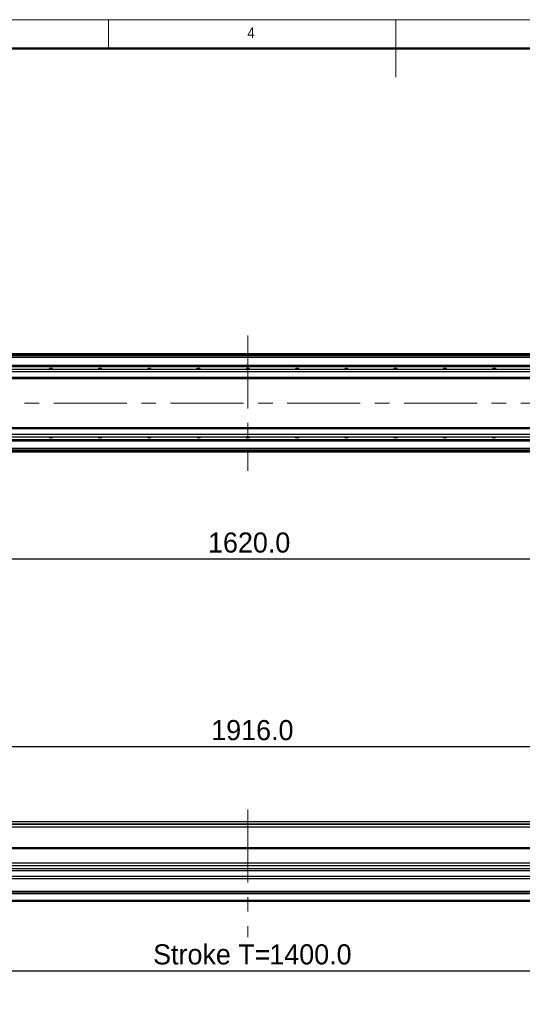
# Model space of a CAD drawing. Header units: millimetres. Extents: x 35 to 2924, y 35 to 2044.
# Tile 5 of 9: x 1012 to 1624, y 844 to 2044. Entities that reach past the tile are written whole.
import ezdxf

# ---------------------------------------------------------------- set-up
doc = ezdxf.new("R2010")
doc.units = ezdxf.units.MM
doc.header["$LTSCALE"] = 7
doc.linetypes.add('CENTERX2', pattern=[20.32, 12.7, -2.54, 2.54, -2.54])
doc.layers.add('DIMNS', color=7, linetype='Continuous')
doc.styles.add('SLDTEXTSTYLE1', font='Gothic.ttf', dxfattribs={"width": 0.913})
doc.styles.add('SLDTEXTSTYLE9', font='txt')
doc.dimstyles.new('SLDDIMSTYLE0', dxfattribs={"dimtxt": 24.5, "dimasz": 14, "dimexe": 0, "dimexo": 0.0625, "dimgap": 6.125, "dimtad": 2, "dimdec": 1, "dimrnd": 1e-09, "dimzin": 4, "dimdsep": 46, "dimtxsty": 'SLDTEXTSTYLE9', "dimsah": 1, "dimcen": 0.09, "dimadec": 0, "dimazin": 1, "dimtfac": 1, "dimtdec": 1, "dimtofl": 0, "dimtmove": 0, "dimatfit": 3, "dimfxl": 0, "dimfrac": 2, "dimtolj": 1, "dimtzin": 12, "dimarcsym": 0})

# ---------------------------------------------------------------- blocks, each defined once
blk = doc.blocks.new('_D')
at = {"layer": 'DIMNS'}
for p, q in [((331.7, 1046.3), (331.7, 1165.6)), ((2247.7, 1046.3), (2247.7, 1165.6)), ((331.7, 1158.6), (2247.7, 1158.6))]:
    blk.add_line(p, q, dxfattribs=at)
for points in [[(331.7, 1158.6), (345.7, 1156.5), (345.7, 1160.7)], [(2247.7, 1158.6), (2233.7, 1160.7), (2233.7, 1156.5)]]:
    blk.add_solid(points, dxfattribs=at)
at = {"layer": 'DIMNS', "insert": (1245.1, 1190.8), "char_height": 24.5, "attachment_point": 1, "style": 'SLDTEXTSTYLE9'}
blk.add_mtext('1916.0', dxfattribs=at)
blk = doc.blocks.new('_D_4')
at = {"layer": 'DIMNS'}
for p, q in [((573.2, 1029), (573.2, 878.4)), ((1973.2, 1025.5), (1973.2, 878.4)), ((573.2, 885.4), (1973.2, 885.4))]:
    blk.add_line(p, q, dxfattribs=at)
for points in [[(573.2, 885.4), (587.2, 883.3), (587.2, 887.5)], [(1973.2, 885.4), (1959.2, 887.5), (1959.2, 883.3)]]:
    blk.add_solid(points, dxfattribs=at)
at = {"layer": 'DIMNS', "char_height": 24.5, "attachment_point": 1, "style": 'SLDTEXTSTYLE9'}
for s, insert in [('Stroke T=', (1174.3, 917.6)), ('1400.0', (1315.9, 917.6))]:
    blk.add_mtext(s, dxfattribs=dict(at, insert=insert))
blk = doc.blocks.new('_D_35')
at = {"layer": 'DIMNS'}
for p, q in [((479.7, 1467.1), (479.7, 1380.2)), ((2099.7, 1467.1), (2099.7, 1380.2)), ((479.7, 1387.2), (2099.7, 1387.2))]:
    blk.add_line(p, q, dxfattribs=at)
for points in [[(479.7, 1387.2), (493.7, 1385.1), (493.7, 1389.3)], [(2099.7, 1387.2), (2085.7, 1389.3), (2085.7, 1385.1)]]:
    blk.add_solid(points, dxfattribs=at)
at = {"layer": 'DIMNS', "insert": (1241.2, 1419.3), "char_height": 24.5, "attachment_point": 1, "style": 'SLDTEXTSTYLE9'}
blk.add_mtext('1620.0', dxfattribs=at)

msp = doc.modelspace()

# ---------------------------------------------------------------- linework, layer by layer
at = {"color": 7, "linetype": 'Continuous', "lineweight": 18}
for p, q in [((2905, 2044), (35, 2044)), ((1120, 2009), (1120, 2044)), ((1470, 2044), (1470, 1974)), ((70, 2009), (2870, 2009))]:
    msp.add_line(p, q, dxfattribs=at)
at = {"color": 7, "linetype": 'Continuous', "lineweight": 50}
msp.add_line((2870, 2009), (70, 2009), dxfattribs=at)
at = {"color": 7, "linetype": 'Continuous', "lineweight": 25}
for p, q in [((2031.69, 1636.98), (547.69, 1636.98)), ((547.69, 1636.78), (2031.69, 1636.78)), ((547.69, 1636.58), (2031.69, 1636.58)), ((547.69, 1636.48), (2031.69, 1636.48)), ((2031.69, 1634.49), (547.69, 1634.49)), ((574.69, 1622.99), (2004.69, 1622.99)), ((574.69, 1622.7), (2004.69, 1622.7)), ((574.69, 1621.8), (2004.69, 1621.8)), ((574.69, 1621.5), (2004.69, 1621.5)), ((2215.19, 1617.98), (364.69, 1617.98)), ((2215.69, 1614.98), (364.69, 1614.98)), ((2215.69, 1607.98), (364.69, 1607.98)), ((364.69, 1606.98), (2215.69, 1606.98)), ((2215.69, 1546.98), (364.69, 1546.98)), ((364.69, 1545.98), (2215.69, 1545.98)), ((364.69, 1538.98), (2215.69, 1538.98)), ((364.69, 1535.98), (2215.19, 1535.98)), ((574.69, 1532.46), (2004.69, 1532.46)), ((574.69, 1532.17), (2004.69, 1532.17)), ((574.69, 1531.27), (2004.69, 1531.27)), ((574.69, 1530.98), (2004.69, 1530.98)), ((2001.19, 1519.48), (580.19, 1519.48)), ((2001.19, 1516.98), (580.19, 1516.98)), ((364.69, 1067.28), (2215.69, 1067.28)), ((580.19, 1060.78), (2001.19, 1060.78)), ((1973.19, 1034.93), (489.69, 1034.93)), ((2235.69, 1009.56), (343.69, 1009.56)), ((2059.69, 1016.48), (519.69, 1016.48)), ((2059.69, 1013.08), (519.69, 1013.08)), ((2235.69, 1006.96), (343.69, 1006.96)), ((2235.69, 1000.03), (343.69, 1000.03)), ((2235.69, 997.43), (343.69, 997.43)), ((2235.69, 981.93), (343.69, 981.93)), ((2235.69, 979.93), (343.69, 979.93)), ((2235.69, 978.93), (343.69, 978.93)), ((2235.69, 970.93), (343.69, 970.93)), ((2235.69, 969.93), (343.69, 969.93))]:
    msp.add_line(p, q, dxfattribs=at)
at = {"color": 8, "linetype": 'Continuous', "lineweight": 25}
for p, q in [((2031.69, 1635.98), (547.69, 1635.98)), ((2004.69, 1632.49), (574.69, 1632.49)), ((2004.69, 1521.48), (574.69, 1521.48)), ((2001.19, 1517.98), (580.19, 1517.98)), ((574.69, 1064.28), (2004.69, 1064.28)), ((574.69, 1063.78), (2004.69, 1063.78)), ((1973.69, 1033.93), (489.69, 1033.93))]:
    msp.add_line(p, q, dxfattribs=at)
at = {"color": 7, "linetype": 'Continuous', "lineweight": 25}
for centre, start, end in [((1049.69, 1615.49), 41.71072, 138.28928), ((1109.69, 1615.49), 41.71072, 138.28928), ((1169.69, 1615.49), 41.71072, 138.28928), ((1229.69, 1615.49), 41.71072, 138.28928), ((1289.69, 1615.49), 41.71072, 138.28928), ((1349.69, 1615.49), 41.71072, 138.28928), ((1409.69, 1615.49), 41.71072, 138.28928), ((1469.69, 1615.49), 41.71072, 138.28928), ((1529.69, 1615.49), 41.71072, 138.28928), ((1589.69, 1615.49), 41.71072, 138.28928), ((1049.69, 1538.48), 221.71072, 318.28928), ((1109.69, 1538.48), 221.71072, 318.28928), ((1169.69, 1538.48), 221.71072, 318.28928), ((1229.69, 1538.48), 221.71072, 318.28928), ((1289.69, 1538.48), 221.71072, 318.28928), ((1349.69, 1538.48), 221.71072, 318.28928), ((1409.69, 1538.48), 221.71072, 318.28928), ((1469.69, 1538.48), 221.71072, 318.28928), ((1529.69, 1538.48), 221.71072, 318.28928), ((1589.69, 1538.48), 221.71072, 318.28928)]:
    msp.add_arc(centre, 3.75, start, end, dxfattribs=at)
at = {"layer": 'DIMNS', "linetype": 'CENTERX2', "lineweight": 18}
for p, q in [((1289.69, 1659.43), (1289.69, 1494.53)), ((2280.14, 1576.98), (299.24, 1576.98)), ((1289.69, 1081.88), (1289.69, 926.28))]:
    msp.add_line(p, q, dxfattribs=at)

# ---------------------------------------------------------------- texts
at = {"color": 7, "linetype": 'Continuous', "lineweight": 0, "insert": (1289.17, 2034.52), "char_height": 12.96, "attachment_point": 1, "style": 'SLDTEXTSTYLE1'}
msp.add_mtext('4', dxfattribs=at)

# ---------------------------------------------------------------- dimensions: what is measured, and where the dimension line sits
at = {"layer": 'DIMNS'}
for base, p1, p2, picture, middle in [((2099.69, 1387.18), (479.69, 1476.03), (2099.69, 1476.03), '_D_35', (1289.11, 1387.18)), ((2247.69, 1158.61), (331.69, 1037.43), (2247.69, 1037.43), '_D', (1292.97, 1158.61))]:
    dim = msp.add_linear_dim(base=base, p1=p1, p2=p2, dimstyle='SLDDIMSTYLE0', dxfattribs=at)
    dim.commit()
    dim.dimension.update_dxf_attribs({"geometry": picture, "text_midpoint": middle, "dimtype": 160})
dim = msp.add_linear_dim(base=(1973.19, 885.42), p1=(573.19, 1037.93), p2=(1973.19, 1034.43), angle=0, text='Stroke T=<>', dimstyle='SLDDIMSTYLE0', dxfattribs=at)
dim.commit()
dim.dimension.update_dxf_attribs({"geometry": '_D_4', "text_midpoint": (1292.97, 885.42), "dimtype": 160})

doc.saveas('drawing.dxf')
